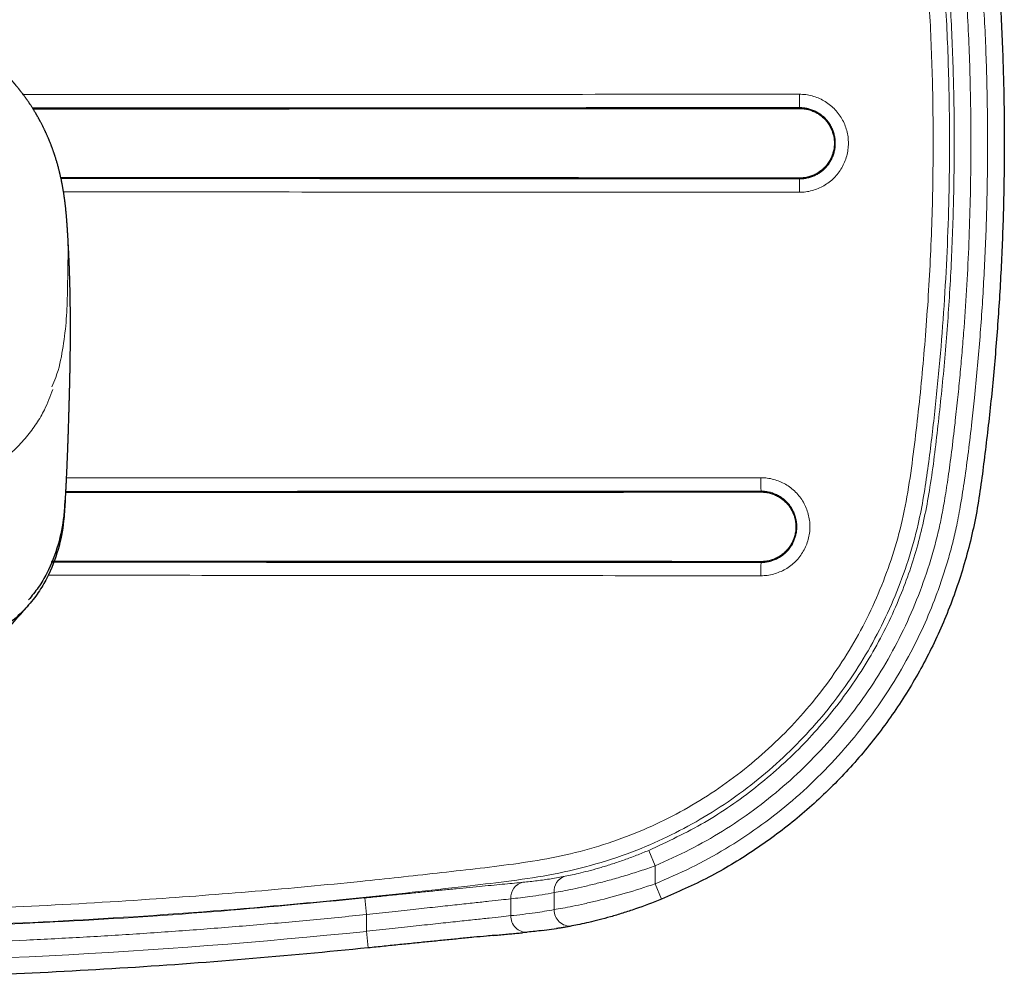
# Model space of a CAD drawing. Header units: millimetres. Extents: x 8 to 830, y 12 to 2106.
# Tile 85 of 256: x 513 to 572, y 888 to 945. Entities that reach past the tile are written whole.
import ezdxf

# ---------------------------------------------------------------- set-up
doc = ezdxf.new("R2010")
doc.units = ezdxf.units.MM

msp = doc.modelspace()

# ---------------------------------------------------------------- linework, layer by layer
at = {"color": 8, "linetype": 'Continuous', "lineweight": 0}
for p, q in [((559.596, 939.983), (559.596, 940.032)), ((559.596, 939.983), (559.596, 939.983)), ((559.596, 935.798), (559.596, 935.799)), ((559.596, 935.798), (559.596, 935.749)), ((557.286, 916.983), (557.286, 917.032)), ((557.286, 916.983), (557.286, 916.983)), ((557.286, 912.797), (557.286, 912.798)), ((557.286, 912.797), (557.286, 912.749)), ((550.542, 895.486), (550.931, 894.565)), ((550.931, 894.565), (550.931, 893.483)), ((550.931, 893.483), (551.306, 892.556)), ((533.61, 891.64), (533.508, 892.634)), ((544.868, 891.933), (544.868, 892.955)), ((542.27, 891.574), (542.27, 892.583)), ((533.61, 890.634), (533.61, 891.64)), ((533.61, 890.634), (533.712, 889.64))]:
    msp.add_line(p, q, dxfattribs=at)
at = {"color": 7, "linetype": 'Continuous', "lineweight": 30}
for p, q in [((542.991, 890.555), (543.235, 890.579)), ((544.124, 890.676), (545.019, 890.798))]:
    msp.add_line(p, q, dxfattribs=at)
at = {"color": 8, "linetype": 'Continuous', "lineweight": 0}
for centre, radius, start, end in [((572.425, 940.643), 12.844, 179.15832, 182.72486), ((573.106, 935.128), 13.525, 177.36479, 180.75108), ((570.826, 917.645), 13.555, 179.19654, 182.58999), ((572.809, 912.13), 15.535, 177.71749, 180.64585), ((545.776, 893.055), 0.913, 105.95974, 186.26573), ((543.2, 892.662), 0.933, 102.40937, 184.86004), ((543.215, 891.527), 0.946, 177.18145, 273.38857), ((545.825, 891.905), 0.957, 178.30431, 276.68058)]:
    msp.add_arc(centre, radius, start, end, dxfattribs=at)
msp.add_ellipse((510.8, 1263.681), major_axis=(-255.327, -283.868), ratio=0.959692, start_param=0.610066, end_param=0.81414, dxfattribs=at)
at = {"color": 7, "linetype": 'Continuous', "lineweight": 30}
for points, knots in [([(543.59, 985.25), (544.593, 985.091), (546.528, 984.784), (549.267, 984.013), (551.755, 983.079), (554.243, 981.89), (556.702, 980.444), (559.088, 978.716), (561.18, 976.877), (563.008, 974.952), (564.602, 972.969), (566.213, 970.623), (567.742, 967.857), (569.06, 964.624), (570.005, 961.291), (570.591, 957.859), (570.962, 954.363), (571.328, 950.828), (571.599, 947.253), (571.781, 943.649), (571.875, 940.029), (571.881, 936.41), (571.801, 932.806), (571.637, 929.235), (571.392, 925.715), (571.075, 922.264), (570.674, 918.902), (570.249, 915.622), (569.475, 912.49), (568.428, 909.516), (567.106, 906.712), (565.521, 904.075), (563.689, 901.609), (561.62, 899.332), (559.333, 897.261), (556.841, 895.424), (554.17, 893.815), (552.263, 892.977), (551.306, 892.556)], [0, 0, 0, 0, 0.026515, 0.051132, 0.074168, 0.095878, 0.123072, 0.148583, 0.172719, 0.195735, 0.217821, 0.23913, 0.27002, 0.300168, 0.330121, 0.36034, 0.390995, 0.421943, 0.453181, 0.484638, 0.516198, 0.54775, 0.579176, 0.610353, 0.641127, 0.671341, 0.700847, 0.729589, 0.757661, 0.784962, 0.811805, 0.838504, 0.865203, 0.891936, 0.918738, 0.945647, 0.972713, 1, 1, 1, 1]), ([(515.652, 932.971), (515.649, 933.011), (515.644, 933.084), (515.637, 933.179), (515.631, 933.254), (515.627, 933.311), (515.623, 933.363), (515.619, 933.415), (515.613, 933.481), (515.607, 933.558), (515.599, 933.645), (515.592, 933.723), (515.585, 933.793), (515.578, 933.862), (515.571, 933.935), (515.562, 934.016), (515.553, 934.099), (515.544, 934.175), (515.537, 934.242), (515.53, 934.3), (515.523, 934.353), (515.517, 934.402), (515.511, 934.45), (515.504, 934.504), (515.495, 934.565), (515.486, 934.63), (515.477, 934.695), (515.468, 934.755), (515.461, 934.806), (515.454, 934.852), (515.446, 934.9), (515.438, 934.955), (515.427, 935.02), (515.415, 935.092), (515.401, 935.171), (515.386, 935.256), (515.371, 935.338), (515.358, 935.412), (515.346, 935.473), (515.336, 935.524), (515.326, 935.571), (515.315, 935.626), (515.302, 935.692), (515.286, 935.767), (515.269, 935.845), (515.254, 935.912), (515.242, 935.966), (515.232, 936.006), (515.224, 936.042), (515.215, 936.078), (515.205, 936.121), (515.192, 936.174), (515.176, 936.238), (515.158, 936.309), (515.14, 936.38), (515.121, 936.452), (515.102, 936.522), (515.082, 936.593), (515.061, 936.668), (515.037, 936.751), (515.009, 936.845), (514.98, 936.942), (514.954, 937.025), (514.932, 937.092), (514.915, 937.146), (514.896, 937.202), (514.876, 937.263), (514.853, 937.33), (514.829, 937.399), (514.805, 937.467), (514.783, 937.529), (514.764, 937.582), (514.747, 937.629), (514.728, 937.677), (514.707, 937.734), (514.683, 937.798), (514.657, 937.864), (514.632, 937.926), (514.609, 937.983), (514.587, 938.038), (514.565, 938.09), (514.543, 938.143), (514.52, 938.198), (514.494, 938.259), (514.465, 938.326), (514.435, 938.393), (514.406, 938.457), (514.381, 938.513), (514.358, 938.562), (514.339, 938.604), (514.321, 938.642), (514.302, 938.682), (514.279, 938.729), (514.254, 938.782), (514.226, 938.839), (514.198, 938.895), (514.166, 938.959), (514.13, 939.029), (514.092, 939.102), (514.058, 939.167), (514.031, 939.218), (514.009, 939.258), (513.99, 939.293), (513.967, 939.335), (513.939, 939.385), (513.908, 939.441), (513.877, 939.496), (513.848, 939.546), (513.823, 939.59), (513.8, 939.63), (513.776, 939.67), (513.749, 939.716), (513.717, 939.77), (513.682, 939.827), (513.641, 939.894), (513.597, 939.965), (513.55, 940.039), (513.507, 940.105), (513.469, 940.164), (513.435, 940.216), (513.406, 940.26), (513.377, 940.302), (513.347, 940.347), (513.31, 940.401), (513.271, 940.457), (513.233, 940.511), (513.199, 940.56), (513.162, 940.611), (513.116, 940.675), (513.056, 940.757), (512.989, 940.847), (512.922, 940.935), (512.867, 941.006), (512.825, 941.059), (512.796, 941.097), (512.765, 941.135), (512.731, 941.177), (512.691, 941.227), (512.645, 941.283), (512.603, 941.334), (512.566, 941.378), (512.539, 941.41), (512.514, 941.439), (512.492, 941.465), (512.47, 941.491), (512.446, 941.519), (512.416, 941.553), (512.382, 941.592), (512.346, 941.633), (512.311, 941.672), (512.272, 941.717), (512.229, 941.764), (512.184, 941.813), (512.145, 941.856), (512.107, 941.896), (512.069, 941.937), (512.026, 941.982), (511.975, 942.035), (511.918, 942.095), (511.858, 942.156), (511.799, 942.215), (511.74, 942.274), (511.672, 942.341), (511.594, 942.417), (511.509, 942.498), (511.423, 942.579), (511.33, 942.665), (511.231, 942.755), (511.124, 942.85), (511.016, 942.944), (510.907, 943.038), (510.797, 943.13), (510.702, 943.209), (510.62, 943.275), (510.555, 943.327), (510.493, 943.377), (510.431, 943.425), (510.366, 943.476), (510.296, 943.53), (510.228, 943.582), (510.167, 943.628), (510.11, 943.67), (510.053, 943.713), (509.991, 943.759), (509.927, 943.805), (509.86, 943.853), (509.79, 943.904), (509.714, 943.957), (509.651, 944.001), (509.603, 944.034), (509.571, 944.056), (509.537, 944.079), (509.496, 944.107), (509.443, 944.143), (509.379, 944.187), (509.301, 944.238), (509.246, 944.275), (509.216, 944.294)], [0, 0, 0, 0, 0.005505, 0.010212, 0.014135, 0.017414, 0.020704, 0.024103, 0.027612, 0.034161, 0.040306, 0.046023, 0.051035, 0.056079, 0.061736, 0.068191, 0.075054, 0.081408, 0.086421, 0.091036, 0.095284, 0.099168, 0.10286, 0.107252, 0.112474, 0.11799, 0.123663, 0.128646, 0.132929, 0.136512, 0.139923, 0.144799, 0.150276, 0.156378, 0.163117, 0.170494, 0.178127, 0.184353, 0.189533, 0.193668, 0.197458, 0.201786, 0.207958, 0.214614, 0.221362, 0.228117, 0.231993, 0.235494, 0.238622, 0.241531, 0.244988, 0.24979, 0.255459, 0.261963, 0.268353, 0.274188, 0.280991, 0.286979, 0.292905, 0.300929, 0.30927, 0.318076, 0.326756, 0.331463, 0.336028, 0.340977, 0.346473, 0.352515, 0.359078, 0.365245, 0.371044, 0.37581, 0.37965, 0.38389, 0.388924, 0.395109, 0.401245, 0.406855, 0.411944, 0.41684, 0.421727, 0.426328, 0.431257, 0.436784, 0.442909, 0.449631, 0.4554, 0.460543, 0.465022, 0.468835, 0.472023, 0.475633, 0.479854, 0.484867, 0.490295, 0.49549, 0.500442, 0.50793, 0.514763, 0.520755, 0.525864, 0.528631, 0.531733, 0.535594, 0.540214, 0.545588, 0.550901, 0.555571, 0.559597, 0.562981, 0.56652, 0.570769, 0.575785, 0.581355, 0.586697, 0.59422, 0.601055, 0.607199, 0.612639, 0.617373, 0.621535, 0.624934, 0.629099, 0.63403, 0.639564, 0.644642, 0.649071, 0.652852, 0.658929, 0.666663, 0.675439, 0.683661, 0.691201, 0.694968, 0.698381, 0.701658, 0.705574, 0.710198, 0.71553, 0.721273, 0.724661, 0.727708, 0.730413, 0.732777, 0.734849, 0.737396, 0.740476, 0.744212, 0.748113, 0.751736, 0.755082, 0.760365, 0.764765, 0.768675, 0.7724, 0.77594, 0.779978, 0.784925, 0.790817, 0.796587, 0.80201, 0.807443, 0.813009, 0.820826, 0.828668, 0.835984, 0.843504, 0.852987, 0.861435, 0.870471, 0.879517, 0.888001, 0.896739, 0.901785, 0.906865, 0.911588, 0.915933, 0.920671, 0.926122, 0.931274, 0.935622, 0.939333, 0.943423, 0.947937, 0.952446, 0.956927, 0.961732, 0.967027, 0.972381, 0.97466, 0.976695, 0.978708, 0.981432, 0.984922, 0.989179, 0.994205, 1, 1, 1, 1]), ([(513.601, 939.958), (515.325, 939.958), (519.772, 939.96), (526.939, 939.963), (535.104, 939.968), (543.268, 939.973), (551.432, 939.978), (556.875, 939.981), (559.596, 939.983)], [0, 0, 0, 0, 0.112475, 0.289983, 0.467489, 0.644996, 0.822504, 1, 1, 1, 1]), ([(559.596, 939.983), (559.688, 939.979), (559.87, 939.972), (560.139, 939.915), (560.399, 939.827), (560.646, 939.706), (560.874, 939.555), (561.081, 939.375), (561.261, 939.169), (561.412, 938.94), (561.533, 938.694), (561.622, 938.434), (561.677, 938.166), (561.696, 937.892), (561.678, 937.619), (561.624, 937.351), (561.536, 937.092), (561.415, 936.845), (561.263, 936.616), (561.082, 936.408), (560.875, 936.226), (560.647, 936.074), (560.401, 935.953), (560.142, 935.865), (559.872, 935.809), (559.688, 935.802), (559.596, 935.799)], [0, 0, 0, 0, 0.041677, 0.083372, 0.125086, 0.16678, 0.208411, 0.249973, 0.291535, 0.333165, 0.374846, 0.416525, 0.458149, 0.4997, 0.541214, 0.582749, 0.624342, 0.666007, 0.707767, 0.749683, 0.791542, 0.833166, 0.874697, 0.916257, 0.957974, 1, 1, 1, 1]), ([(559.596, 935.799), (556.875, 935.8), (551.433, 935.804), (543.269, 935.809), (535.104, 935.814), (526.94, 935.818), (520.33, 935.822), (516.441, 935.823), (515.273, 935.823)], [0, 0, 0, 0, 0.184185, 0.368391, 0.552596, 0.736801, 0.921005, 1, 1, 1, 1]), ([(515.848, 926.731), (515.848, 926.756), (515.848, 926.813), (515.848, 926.899), (515.848, 926.987), (515.848, 927.069), (515.848, 927.147), (515.848, 927.244), (515.847, 927.368), (515.846, 927.52), (515.845, 927.683), (515.844, 927.832), (515.843, 927.96), (515.842, 928.057), (515.841, 928.143), (515.84, 928.229), (515.838, 928.336), (515.836, 928.457), (515.835, 928.58), (515.833, 928.693), (515.83, 928.812), (515.828, 928.94), (515.825, 929.062), (515.823, 929.166), (515.821, 929.265), (515.818, 929.371), (515.815, 929.486), (515.812, 929.6), (515.809, 929.707), (515.806, 929.809), (515.803, 929.91), (515.799, 930.013), (515.796, 930.121), (515.792, 930.237), (515.787, 930.362), (515.782, 930.498), (515.777, 930.635), (515.772, 930.758), (515.768, 930.868), (515.763, 930.974), (515.758, 931.093), (515.752, 931.219), (515.746, 931.343), (515.739, 931.48), (515.732, 931.622), (515.724, 931.777), (515.716, 931.935), (515.707, 932.095), (515.697, 932.26), (515.686, 932.438), (515.674, 932.637), (515.662, 932.82), (515.654, 932.932), (515.651, 932.972)], [0, 0, 0, 0, 0.013556, 0.030672, 0.04655, 0.061219, 0.074959, 0.087846, 0.112928, 0.140152, 0.167632, 0.197007, 0.216343, 0.23303, 0.24667, 0.259863, 0.275934, 0.300099, 0.320683, 0.336831, 0.355817, 0.379014, 0.399448, 0.415298, 0.429418, 0.446943, 0.466553, 0.484714, 0.501374, 0.517431, 0.533091, 0.549209, 0.566111, 0.583875, 0.603323, 0.624681, 0.647355, 0.667157, 0.682164, 0.697867, 0.716198, 0.736694, 0.75594, 0.773252, 0.798939, 0.820577, 0.844073, 0.870443, 0.893052, 0.918295, 0.950239, 0.982317, 1, 1, 1, 1]), ([(515.54, 916.361), (515.54, 916.366), (515.542, 916.401), (515.545, 916.46), (515.55, 916.538), (515.553, 916.609), (515.557, 916.678), (515.561, 916.754), (515.566, 916.84), (515.571, 916.933), (515.575, 917.02), (515.579, 917.092), (515.582, 917.154), (515.586, 917.221), (515.59, 917.305), (515.595, 917.396), (515.599, 917.475), (515.602, 917.536), (515.604, 917.59), (515.607, 917.653), (515.613, 917.761), (515.619, 917.902), (515.628, 918.096), (515.637, 918.29), (515.646, 918.489), (515.654, 918.669), (515.66, 918.818), (515.665, 918.933), (515.668, 919.005), (515.671, 919.078), (515.674, 919.159), (515.678, 919.244), (515.681, 919.321), (515.683, 919.385), (515.686, 919.448), (515.689, 919.522), (515.692, 919.615), (515.696, 919.718), (515.7, 919.822), (515.703, 919.913), (515.706, 919.986), (515.708, 920.05), (515.711, 920.119), (515.713, 920.2), (515.717, 920.29), (515.72, 920.383), (515.723, 920.471), (515.725, 920.547), (515.727, 920.608), (515.729, 920.661), (515.731, 920.729), (515.734, 920.82), (515.738, 920.935), (515.741, 921.059), (515.745, 921.187), (515.749, 921.323), (515.753, 921.458), (515.757, 921.591), (515.76, 921.702), (515.763, 921.8), (515.765, 921.888), (515.768, 921.981), (515.771, 922.071), (515.773, 922.153), (515.775, 922.224), (515.776, 922.29), (515.779, 922.367), (515.781, 922.453), (515.783, 922.548), (515.786, 922.643), (515.789, 922.738), (515.791, 922.84), (515.794, 922.961), (515.798, 923.097), (515.802, 923.248), (515.805, 923.399), (515.809, 923.527), (515.811, 923.63), (515.813, 923.708), (515.815, 923.79), (515.817, 923.878), (515.819, 923.978), (515.821, 924.084), (515.823, 924.191), (515.825, 924.287), (515.827, 924.374), (515.828, 924.451), (515.829, 924.521), (515.83, 924.589), (515.832, 924.661), (515.833, 924.742), (515.834, 924.83), (515.836, 924.917), (515.837, 924.998), (515.838, 925.07), (515.838, 925.136), (515.839, 925.207), (515.84, 925.295), (515.842, 925.394), (515.842, 925.485), (515.843, 925.56), (515.844, 925.626), (515.844, 925.698), (515.845, 925.783), (515.846, 925.886), (515.846, 926.002), (515.847, 926.114), (515.847, 926.206), (515.848, 926.276), (515.848, 926.342), (515.848, 926.418), (515.848, 926.506), (515.848, 926.599), (515.848, 926.687), (515.848, 926.748), (515.848, 926.78), (515.848, 926.784)], [0, 0, 0, 0, 0.001163, 0.007225, 0.012477, 0.017466, 0.022194, 0.027199, 0.033496, 0.040588, 0.047052, 0.05215, 0.05588, 0.060439, 0.066693, 0.074099, 0.080205, 0.083882, 0.087488, 0.092123, 0.097789, 0.111265, 0.123134, 0.141444, 0.155087, 0.168163, 0.183332, 0.189835, 0.195088, 0.200281, 0.207454, 0.214391, 0.22074, 0.225916, 0.229984, 0.236356, 0.244298, 0.253283, 0.26249, 0.270774, 0.276472, 0.28153, 0.287624, 0.294908, 0.303198, 0.312211, 0.320719, 0.327816, 0.333456, 0.338237, 0.343119, 0.35356, 0.365283, 0.378651, 0.393342, 0.407658, 0.425061, 0.441098, 0.456946, 0.46787, 0.480254, 0.494278, 0.508336, 0.521127, 0.532665, 0.543926, 0.555573, 0.571702, 0.588187, 0.603898, 0.618744, 0.634094, 0.650996, 0.671639, 0.691234, 0.70958, 0.726366, 0.734781, 0.743121, 0.75145, 0.760259, 0.769821, 0.78094, 0.790853, 0.800116, 0.808096, 0.815016, 0.821264, 0.827056, 0.832996, 0.840134, 0.848087, 0.855621, 0.862583, 0.868631, 0.873711, 0.878995, 0.886124, 0.895009, 0.902688, 0.908207, 0.912911, 0.918485, 0.924944, 0.93271, 0.942075, 0.951441, 0.958317, 0.962947, 0.967274, 0.972892, 0.979762, 0.986691, 0.993119, 0.999057, 1, 1, 1, 1]), ([(515.54, 916.361), (515.54, 916.366), (515.542, 916.401), (515.545, 916.46), (515.55, 916.538), (515.553, 916.609), (515.557, 916.678), (515.561, 916.754), (515.566, 916.84), (515.571, 916.933), (515.575, 917.02), (515.579, 917.092), (515.582, 917.154), (515.586, 917.221), (515.59, 917.305), (515.595, 917.396), (515.599, 917.475), (515.602, 917.536), (515.604, 917.59), (515.607, 917.653), (515.613, 917.761), (515.619, 917.902), (515.628, 918.096), (515.637, 918.29), (515.646, 918.489), (515.654, 918.669), (515.66, 918.818), (515.665, 918.933), (515.668, 919.005), (515.671, 919.078), (515.674, 919.159), (515.678, 919.244), (515.681, 919.321), (515.683, 919.385), (515.686, 919.448), (515.689, 919.522), (515.692, 919.615), (515.696, 919.718), (515.7, 919.822), (515.703, 919.913), (515.706, 919.986), (515.708, 920.05), (515.711, 920.119), (515.713, 920.2), (515.717, 920.29), (515.72, 920.383), (515.723, 920.471), (515.725, 920.547), (515.727, 920.608), (515.729, 920.661), (515.731, 920.729), (515.734, 920.82), (515.738, 920.935), (515.741, 921.059), (515.745, 921.187), (515.749, 921.323), (515.753, 921.458), (515.757, 921.591), (515.76, 921.702), (515.763, 921.8), (515.765, 921.888), (515.768, 921.981), (515.771, 922.071), (515.773, 922.153), (515.775, 922.224), (515.776, 922.29), (515.779, 922.367), (515.781, 922.453), (515.783, 922.548), (515.786, 922.643), (515.789, 922.738), (515.791, 922.84), (515.794, 922.961), (515.798, 923.097), (515.802, 923.248), (515.805, 923.399), (515.809, 923.527), (515.811, 923.63), (515.813, 923.708), (515.815, 923.79), (515.817, 923.878), (515.819, 923.978), (515.821, 924.084), (515.823, 924.191), (515.825, 924.287), (515.827, 924.374), (515.828, 924.451), (515.829, 924.521), (515.83, 924.589), (515.832, 924.661), (515.833, 924.742), (515.834, 924.83), (515.836, 924.917), (515.837, 924.998), (515.838, 925.07), (515.838, 925.136), (515.839, 925.207), (515.84, 925.295), (515.842, 925.394), (515.842, 925.485), (515.843, 925.56), (515.844, 925.626), (515.844, 925.698), (515.845, 925.783), (515.846, 925.886), (515.846, 926.002), (515.847, 926.114), (515.847, 926.206), (515.848, 926.276), (515.848, 926.342), (515.848, 926.418), (515.848, 926.506), (515.848, 926.599), (515.848, 926.687), (515.848, 926.748), (515.848, 926.78), (515.848, 926.784)], [0, 0, 0, 0, 0.001163, 0.007225, 0.012477, 0.017466, 0.022194, 0.027199, 0.033496, 0.040588, 0.047052, 0.05215, 0.05588, 0.060439, 0.066693, 0.074099, 0.080205, 0.083882, 0.087488, 0.092123, 0.097789, 0.111265, 0.123134, 0.141444, 0.155087, 0.168163, 0.183332, 0.189835, 0.195088, 0.200281, 0.207454, 0.214391, 0.22074, 0.225916, 0.229984, 0.236356, 0.244298, 0.253283, 0.26249, 0.270774, 0.276472, 0.28153, 0.287624, 0.294908, 0.303198, 0.312211, 0.320719, 0.327816, 0.333456, 0.338237, 0.343119, 0.35356, 0.365283, 0.378651, 0.393342, 0.407658, 0.425061, 0.441098, 0.456946, 0.46787, 0.480254, 0.494278, 0.508336, 0.521127, 0.532665, 0.543926, 0.555573, 0.571702, 0.588187, 0.603898, 0.618744, 0.634094, 0.650996, 0.671639, 0.691234, 0.70958, 0.726366, 0.734781, 0.743121, 0.75145, 0.760259, 0.769821, 0.78094, 0.790853, 0.800116, 0.808096, 0.815016, 0.821264, 0.827056, 0.832996, 0.840134, 0.848087, 0.855621, 0.862583, 0.868631, 0.873711, 0.878995, 0.886124, 0.895009, 0.902688, 0.908207, 0.912911, 0.918485, 0.924944, 0.93271, 0.942075, 0.951441, 0.958317, 0.962947, 0.967274, 0.972892, 0.979762, 0.986691, 0.993119, 0.999057, 1, 1, 1, 1]), ([(515.573, 916.964), (516.511, 916.965), (520.044, 916.965), (526.169, 916.967), (533.949, 916.97), (541.728, 916.974), (549.507, 916.978), (554.693, 916.981), (557.286, 916.983)], [0, 0, 0, 0, 0.067521, 0.254021, 0.440523, 0.627017, 0.813513, 1, 1, 1, 1]), ([(557.286, 916.983), (557.377, 916.979), (557.56, 916.972), (557.829, 916.915), (558.089, 916.827), (558.335, 916.706), (558.564, 916.555), (558.77, 916.375), (558.95, 916.168), (559.102, 915.94), (559.223, 915.693), (559.312, 915.434), (559.366, 915.165), (559.385, 914.892), (559.367, 914.619), (559.313, 914.351), (559.225, 914.091), (559.105, 913.845), (558.953, 913.615), (558.772, 913.407), (558.564, 913.226), (558.336, 913.074), (558.09, 912.952), (557.831, 912.865), (557.561, 912.808), (557.378, 912.801), (557.286, 912.798)], [0, 0, 0, 0, 0.041676, 0.083371, 0.125085, 0.166779, 0.208411, 0.249973, 0.291537, 0.333167, 0.37485, 0.416531, 0.458155, 0.499708, 0.541223, 0.582758, 0.624352, 0.666017, 0.707776, 0.749691, 0.791549, 0.833172, 0.874701, 0.91626, 0.957976, 1, 1, 1, 1]), ([(515.523, 916.362), (515.503, 915.986), (515.452, 915.035), (515.155, 913.516), (514.615, 912.088), (513.944, 910.95), (513.279, 910.094), (512.399, 909.241), (511.244, 908.396), (509.826, 907.615), (508.149, 906.907), (506.256, 906.282), (504.046, 905.716), (501.607, 905.22), (499.025, 904.79), (495.903, 904.357), (492.217, 903.945), (487.967, 903.568), (483.651, 903.269), (479.286, 903.045), (474.885, 902.892), (470.474, 902.804), (466.081, 902.762), (461.71, 902.752), (457.339, 902.758), (452.947, 902.798), (448.536, 902.892), (444.134, 903.047), (439.769, 903.273), (435.453, 903.571), (431.203, 903.945), (427.517, 904.358), (424.396, 904.792), (421.813, 905.223), (419.375, 905.718), (417.164, 906.284), (415.271, 906.908), (413.594, 907.615), (412.176, 908.397), (411.021, 909.242), (410.141, 910.095), (409.476, 910.951), (408.806, 912.088), (408.265, 913.517), (407.968, 915.037), (407.917, 915.989), (407.897, 916.365)], [0, 0, 0, 0, 0.025217, 0.063803, 0.10258, 0.122089, 0.14174, 0.161558, 0.181585, 0.201861, 0.218949, 0.236234, 0.253529, 0.27061, 0.287485, 0.304201, 0.329047, 0.353713, 0.378268, 0.402779, 0.427275, 0.451685, 0.475934, 0.499966, 0.523997, 0.548247, 0.572657, 0.597149, 0.621666, 0.646218, 0.670883, 0.69573, 0.712446, 0.729322, 0.7464, 0.763701, 0.780976, 0.798076, 0.818345, 0.838374, 0.858192, 0.877841, 0.897351, 0.936129, 0.974715, 1, 1, 1, 1]), ([(515.523, 916.362), (515.503, 915.986), (515.452, 915.035), (515.155, 913.516), (514.615, 912.088), (513.944, 910.95), (513.279, 910.094), (512.399, 909.241), (511.244, 908.396), (509.826, 907.615), (508.149, 906.907), (506.256, 906.282), (504.046, 905.716), (501.607, 905.22), (499.025, 904.79), (495.903, 904.357), (492.217, 903.945), (487.967, 903.568), (483.651, 903.269), (479.286, 903.045), (474.885, 902.892), (470.474, 902.804), (466.081, 902.762), (461.71, 902.752), (457.339, 902.758), (452.947, 902.798), (448.536, 902.892), (444.134, 903.047), (439.769, 903.273), (435.453, 903.571), (431.203, 903.945), (427.517, 904.358), (424.396, 904.792), (421.813, 905.223), (419.375, 905.718), (417.164, 906.284), (415.271, 906.908), (413.594, 907.615), (412.176, 908.397), (411.021, 909.242), (410.141, 910.095), (409.476, 910.951), (408.806, 912.088), (408.265, 913.517), (407.968, 915.037), (407.917, 915.989), (407.897, 916.365)], [0, 0, 0, 0, 0.025217, 0.063803, 0.10258, 0.122089, 0.14174, 0.161558, 0.181585, 0.201861, 0.218949, 0.236234, 0.253529, 0.27061, 0.287485, 0.304201, 0.329047, 0.353713, 0.378268, 0.402779, 0.427275, 0.451685, 0.475934, 0.499966, 0.523997, 0.548247, 0.572657, 0.597149, 0.621666, 0.646218, 0.670883, 0.69573, 0.712446, 0.729322, 0.7464, 0.763701, 0.780976, 0.798076, 0.818345, 0.838374, 0.858192, 0.877841, 0.897351, 0.936129, 0.974715, 1, 1, 1, 1]), ([(515.51, 916.482), (515.493, 916.166), (515.443, 915.275), (515.156, 913.816), (514.608, 912.388), (513.976, 911.285), (513.536, 910.753), (513.33, 910.504)], [0, 0, 0, 0, 0.156623, 0.441874, 0.7285411, 0.872761, 1, 1, 1, 1]), ([(557.286, 912.749), (556.753, 912.749), (555.697, 912.749), (554.127, 912.75), (552.587, 912.751), (551.075, 912.752), (549.592, 912.752), (548.055, 912.753), (546.466, 912.754), (544.829, 912.754), (543.233, 912.755), (541.677, 912.756), (540.161, 912.756), (538.685, 912.757), (537.249, 912.758), (536.204, 912.758), (535.539, 912.758), (535.239, 912.758), (534.941, 912.758), (534.645, 912.758), (534.351, 912.759), (534.04, 912.759), (533.698, 912.759), (532.657, 912.759), (530.921, 912.76), (528.515, 912.76), (526.123, 912.761), (523.769, 912.762), (521.455, 912.762), (519.193, 912.763), (516.983, 912.763), (515.49, 912.763), (514.729, 912.763), (514.687, 912.763)], [0, 0, 0, 0, 0.037523, 0.074367, 0.110534, 0.146022, 0.180833, 0.214966, 0.254323, 0.292739, 0.330213, 0.366745, 0.402336, 0.436985, 0.470692, 0.503457, 0.510539, 0.517576, 0.524567, 0.531512, 0.538412, 0.545266, 0.553457, 0.562469, 0.618613, 0.675705, 0.731875, 0.787122, 0.841447, 0.894849, 0.946399, 0.99706, 1, 1, 1, 1]), ([(557.286, 912.798), (554.693, 912.799), (549.507, 912.802), (541.728, 912.806), (533.949, 912.809), (526.17, 912.811), (519.755, 912.812), (515.934, 912.813), (514.707, 912.813)], [0, 0, 0, 0, 0.182691, 0.365399, 0.5481, 0.730805, 0.913513, 1, 1, 1, 1]), ([(511.885, 908.535), (512.157, 908.847), (512.645, 909.407), (513.133, 909.966), (513.349, 910.214)], [0, 0, 0, 0, 0.557523, 1, 1, 1, 1]), ([(511.885, 908.535), (512.157, 908.847), (512.645, 909.407), (513.133, 909.966), (513.349, 910.214)], [0, 0, 0, 0, 0.557523, 1, 1, 1, 1]), ([(551.306, 892.556), (550.782, 892.354), (549.998, 892.051), (548.98, 891.72), (548.249, 891.501), (547.565, 891.317), (546.942, 891.164), (546.384, 891.04), (546.086, 890.983), (545.937, 890.954)], [0, 0, 0, 0, 0.2523944, 0.378274, 0.5034005, 0.6280824, 0.7525416, 0.8765568, 1, 1, 1, 1]), ([(545.937, 890.954), (545.857, 890.939), (545.699, 890.91), (545.465, 890.869), (545.239, 890.832), (545.09, 890.809), (545.017, 890.798)], [0, 0, 0, 0, 0.261495, 0.515331, 0.761501, 1, 1, 1, 1]), ([(541.263, 890.392), (541.115, 890.378), (540.731, 890.342), (540.043, 890.276), (539.216, 890.195), (538.348, 890.109), (537.456, 890.02), (536.545, 889.929), (535.617, 889.835), (534.67, 889.738), (534.033, 889.673), (533.712, 889.64)], [0, 0, 0, 0, 0.072941, 0.189, 0.307501, 0.425666, 0.541557, 0.656038, 0.770004, 0.884359, 1, 1, 1, 1]), ([(541.246, 890.39), (541.323, 890.397), (541.54, 890.417), (541.875, 890.449), (542.253, 890.484), (542.604, 890.518), (542.85, 890.541), (542.971, 890.553), (542.991, 890.555)], [0, 0, 0, 0, 0.114547, 0.325424, 0.536377, 0.747345, 0.958282, 1, 1, 1, 1]), ([(544.166, 890.682), (544.018, 890.664), (543.719, 890.629), (543.421, 890.598), (543.271, 890.583)], [0, 0, 0, 0, 0.494504, 1, 1, 1, 1]), ([(533.712, 889.64), (531.254, 889.402), (526.293, 888.923), (518.778, 888.389), (511.149, 887.993), (503.438, 887.754), (495.676, 887.672), (487.895, 887.75), (480.135, 887.99), (472.453, 888.389), (464.914, 888.922), (459.953, 889.403), (457.507, 889.64)], [0, 0, 0, 0, 0.097033, 0.19587, 0.29607, 0.397245, 0.499039, 0.6011, 0.703039, 0.804123, 0.903421, 1, 1, 1, 1])]:
    msp.add_open_spline(points, degree=3, knots=knots, dxfattribs=at)
at = {"color": 8, "linetype": 'Continuous', "lineweight": 0}
for points, knots in [([(550.931, 893.483), (551.656, 893.796), (553.1, 894.417), (555.159, 895.555), (557.116, 896.834), (558.966, 898.271), (560.709, 899.859), (562.33, 901.584), (563.814, 903.42), (565.139, 905.349), (566.24, 907.258), (567.145, 909.13), (567.698, 910.499), (568.034, 911.44), (568.2, 911.93), (568.359, 912.425), (568.509, 912.924), (568.651, 913.428), (568.834, 914.11), (569.045, 915.045), (569.277, 916.305), (569.508, 917.778), (569.731, 919.427), (569.926, 921.069), (570.167, 923.296), (570.419, 926.086), (570.614, 928.981), (570.731, 931.312), (570.799, 933.073), (570.845, 934.833), (570.872, 936.592), (570.877, 938.351), (570.862, 940.109), (570.827, 941.887), (570.766, 943.707), (570.675, 945.588), (570.556, 947.527), (570.409, 949.525), (570.233, 951.581), (570.027, 953.695), (569.829, 955.57), (569.638, 957.16), (569.456, 958.421), (569.258, 959.606), (569.04, 960.717), (568.806, 961.752), (568.429, 963.172), (567.837, 964.973), (566.936, 967.133), (565.86, 969.217), (564.627, 971.214), (563.25, 973.109), (561.743, 974.875), (560.105, 976.512), (558.336, 978.02), (556.445, 979.393), (554.454, 980.622), (552.383, 981.693), (550.247, 982.596), (548.045, 983.327), (545.78, 983.901), (544.235, 984.139), (543.458, 984.259)], [0, 0, 0, 0, 0.0211158, 0.0419955, 0.0627684, 0.083566, 0.1045191, 0.1257557, 0.1467734, 0.167557, 0.1882335, 0.2056147, 0.2230875, 0.2276891, 0.2323034, 0.2369318, 0.2415756, 0.2462361, 0.2509145, 0.2604546, 0.2718596, 0.2851424, 0.3003111, 0.316324, 0.3293293, 0.3602018, 0.3911774, 0.4068913, 0.42259, 0.4382757, 0.4539505, 0.4696165, 0.4852759, 0.5009308, 0.5171744, 0.5339486, 0.5512565, 0.5691011, 0.5874849, 0.6064105, 0.6258798, 0.6378697, 0.6492157, 0.6599234, 0.6699998, 0.6794532, 0.6882935, 0.7092696, 0.7300577, 0.750789, 0.7719058, 0.7927149, 0.8133399, 0.833908, 0.8545474, 0.8753849, 0.8963276, 0.9170369, 0.9376349, 0.9582459, 0.9789938, 1, 1, 1, 1]), ([(543.332, 983.267), (544.091, 983.149), (545.599, 982.916), (547.81, 982.353), (549.958, 981.635), (552.041, 980.748), (554.06, 979.695), (555.999, 978.487), (557.839, 977.138), (559.556, 975.657), (561.143, 974.05), (562.602, 972.317), (563.93, 970.457), (564.987, 968.712), (565.812, 967.127), (566.441, 965.737), (566.998, 964.308), (567.463, 962.894), (567.815, 961.613), (568.076, 960.447), (568.292, 959.325), (568.491, 958.108), (568.675, 956.796), (568.878, 955.066), (569.095, 952.975), (569.317, 950.583), (569.502, 948.271), (569.649, 946.04), (569.758, 943.889), (569.864, 940.79), (569.898, 936.71), (569.769, 931.617), (569.54, 927.772), (569.33, 925.176), (569.209, 923.835), (569.073, 922.476), (568.911, 920.991), (568.756, 919.696), (568.616, 918.629), (568.516, 917.908), (568.416, 917.237), (568.317, 916.614), (568.218, 916.04), (568.119, 915.514), (568.021, 915.037), (567.78, 913.989), (567.323, 912.38), (566.541, 910.242), (565.599, 908.188), (564.499, 906.218), (563.241, 904.332), (561.83, 902.537), (560.286, 900.85), (558.624, 899.294), (556.857, 897.883), (554.985, 896.622), (553.013, 895.496), (551.627, 894.876), (550.931, 894.565)], [0, 0, 0, 0, 0.021082, 0.041902, 0.062583, 0.083254, 0.10404, 0.125067, 0.145961, 0.166653, 0.187274, 0.207954, 0.228823, 0.250008, 0.263935, 0.27789, 0.291913, 0.306046, 0.318763, 0.3284, 0.338858, 0.350146, 0.36227, 0.375237, 0.398009, 0.420011, 0.441247, 0.461722, 0.481438, 0.500401, 0.546902, 0.5935, 0.640339, 0.652717, 0.665046, 0.677329, 0.69024, 0.706064, 0.713164, 0.719821, 0.726038, 0.731813, 0.737149, 0.742045, 0.746504, 0.750527, 0.771601, 0.79239, 0.813018, 0.833613, 0.854305, 0.87522, 0.896289, 0.917078, 0.937715, 0.958327, 0.979047, 1, 1, 1, 1]), ([(446.442, 894.054), (447.827, 893.845), (450.572, 893.429), (454.705, 893.003), (458.811, 892.551), (462.923, 892.167), (467.036, 891.827), (471.151, 891.534), (476.41, 891.217), (482.818, 890.932), (490.376, 890.749), (498.629, 890.717), (507.579, 890.889), (517.219, 891.323), (525.757, 891.93), (533.187, 892.626), (538.236, 893.176), (542.014, 893.62), (544.544, 893.973), (547.078, 894.548), (549.461, 895.32), (551.653, 896.264), (553.65, 897.324), (555.553, 898.544), (557.355, 899.916), (559.041, 901.431), (560.599, 903.073), (562.018, 904.838), (563.291, 906.715), (564.409, 908.688), (565.356, 910.741), (566.132, 912.863), (566.84, 915.399), (567.307, 918.341), (567.697, 921.626), (568.023, 924.884), (568.275, 928.142), (568.457, 931.401), (568.566, 934.66), (568.603, 937.921), (568.563, 941.547), (568.416, 945.537), (568.12, 949.889), (567.736, 953.657), (567.386, 956.86), (566.991, 959.492), (566.389, 962.112), (565.518, 964.67), (564.467, 967.001), (563.278, 969.085), (562.017, 970.942), (560.608, 972.695), (559.065, 974.337), (557.392, 975.843), (555.606, 977.2), (553.715, 978.409), (551.733, 979.471), (549.673, 980.374), (547.549, 981.095), (545.377, 981.651), (543.902, 981.877), (543.163, 981.99)], [0, 0, 0, 0, 0.019959, 0.039593, 0.05923, 0.078861, 0.098478, 0.118084, 0.137685, 0.17361, 0.209537, 0.245481, 0.291291, 0.337166, 0.383061, 0.413336, 0.44357, 0.455479, 0.46759, 0.47997, 0.492487, 0.503254, 0.513963, 0.524682, 0.535453, 0.546224, 0.556968, 0.567697, 0.578486, 0.58927, 0.599992, 0.610693, 0.621454, 0.637486, 0.653093, 0.668646, 0.684172, 0.699681, 0.71518, 0.730677, 0.74618, 0.766872, 0.78761, 0.808361, 0.820875, 0.833557, 0.846302, 0.859143, 0.872026, 0.882701, 0.893328, 0.903991, 0.914742, 0.925422, 0.936052, 0.946696, 0.957393, 0.968088, 0.978724, 0.989349, 1, 1, 1, 1]), ([(550.542, 895.486), (551.675, 896.016), (553.93, 897.072), (556.996, 899.202), (559.759, 901.67), (562.164, 904.475), (564.187, 907.565), (565.716, 910.765), (566.81, 914.019), (567.486, 917.388), (567.908, 920.99), (568.31, 924.787), (568.601, 928.691), (568.797, 932.666), (568.887, 936.683), (568.867, 940.716), (568.734, 944.744), (568.493, 948.75), (568.126, 952.72), (567.73, 956.579), (567.17, 960.273), (566.24, 963.605), (564.989, 966.644), (563.42, 969.455), (561.461, 972.188), (559.346, 974.498), (557.169, 976.404), (555.017, 977.958), (552.797, 979.256), (550.558, 980.326), (548.321, 981.165), (545.854, 981.856), (544.109, 982.132), (543.201, 982.275)], [0, 0, 0, 0, 0.035148, 0.069989, 0.104645, 0.1392, 0.173697, 0.208324, 0.238744, 0.270114, 0.304856, 0.340811, 0.37762, 0.415037, 0.452824, 0.490733, 0.528573, 0.566247, 0.603712, 0.640786, 0.675476, 0.708734, 0.737892, 0.767797, 0.799173, 0.832349, 0.855733, 0.880513, 0.906959, 0.928018, 0.950292, 0.974143, 1, 1, 1, 1]), ([(543.035, 981.021), (543.75, 980.912), (545.176, 980.695), (547.273, 980.156), (549.32, 979.46), (551.307, 978.588), (553.221, 977.563), (555.044, 976.394), (556.766, 975.085), (558.379, 973.633), (559.867, 972.049), (561.226, 970.355), (562.443, 968.563), (563.517, 966.679), (564.429, 964.705), (565.177, 962.664), (565.754, 960.571), (566.163, 958.441), (566.46, 956.289), (566.773, 953.407), (567.141, 949.808), (567.435, 945.484), (567.602, 940.988), (567.627, 936.322), (567.492, 931.484), (567.25, 927.503), (566.984, 924.376), (566.757, 922.098), (566.489, 919.822), (566.2, 917.54), (565.792, 915.31), (565.196, 913.165), (564.447, 911.118), (563.532, 909.137), (562.455, 907.234), (561.227, 905.423), (559.858, 903.72), (558.355, 902.135), (556.728, 900.673), (554.99, 899.349), (553.154, 898.172), (551.229, 897.149), (549.175, 896.263), (546.999, 895.547), (544.728, 895.006), (542.434, 894.661), (540.141, 894.377), (537.845, 894.125), (535.549, 893.869), (531.911, 893.487), (526.928, 893.019), (520.189, 892.505), (513.039, 892.096), (505.483, 891.818), (497.248, 891.682), (488.332, 891.741), (478.74, 892.054), (471.278, 892.489), (465.94, 892.894), (462.716, 893.167), (459.494, 893.469), (456.274, 893.801), (453.056, 894.175), (449.827, 894.507), (447.688, 894.847), (446.617, 895.017)], [0, 0, 0, 0, 0.0104751, 0.0208704, 0.0312755, 0.0417527, 0.0522388, 0.0626665, 0.0730697, 0.0835164, 0.0940385, 0.1044941, 0.114914, 0.1253608, 0.1358554, 0.1463477, 0.1567909, 0.1672428, 0.1777292, 0.1882281, 0.2091897, 0.2300944, 0.2509562, 0.2742928, 0.2976275, 0.3209893, 0.3320148, 0.3430591, 0.3541133, 0.365192, 0.376353, 0.3868874, 0.397377, 0.4078752, 0.4184337, 0.4289996, 0.4395073, 0.4500284, 0.4605768, 0.471126, 0.4816244, 0.4921112, 0.5026461, 0.5139678, 0.5252269, 0.5363897, 0.5475264, 0.5586683, 0.5698203, 0.5809688, 0.6116148, 0.64227, 0.6787837, 0.7152755, 0.751697, 0.7980031, 0.8443094, 0.8905918, 0.9061877, 0.9217958, 0.9374176, 0.9530342, 0.9686545, 0.9843088, 1, 1, 1, 1]), ([(559.583, 940.832), (555.501, 940.829), (547.336, 940.824), (535.091, 940.817), (523.652, 940.81), (516.295, 940.807), (513.02, 940.806)], [0, 0, 0, 0, 0.263024, 0.526019, 0.788976, 1, 1, 1, 1]), ([(559.583, 934.95), (559.711, 934.955), (559.968, 934.965), (560.346, 935.045), (560.712, 935.169), (561.058, 935.339), (561.38, 935.552), (561.67, 935.805), (561.923, 936.095), (562.136, 936.416), (562.306, 936.762), (562.431, 937.127), (562.508, 937.505), (562.535, 937.889), (562.509, 938.272), (562.433, 938.649), (562.309, 939.014), (562.14, 939.361), (561.926, 939.683), (561.672, 939.975), (561.38, 940.23), (561.059, 940.444), (560.714, 940.615), (560.349, 940.738), (559.97, 940.817), (559.712, 940.827), (559.583, 940.832)], [0, 0, 0, 0, 0.0416765, 0.0833736, 0.1250911, 0.1667888, 0.208424, 0.2499895, 0.2915531, 0.3331797, 0.3748548, 0.4165254, 0.4581385, 0.4996806, 0.5411885, 0.5827211, 0.6243154, 0.6659843, 0.7077488, 0.7496705, 0.7915346, 0.8331619, 0.874695, 0.916257, 0.9579745, 1, 1, 1, 1]), ([(513.57, 940.007), (514.869, 940.008), (518.455, 940.009), (524.327, 940.012), (531.185, 940.015), (539.349, 940.02), (548.819, 940.026), (556.004, 940.03), (559.596, 940.032)], [0, 0, 0, 0, 0.084703, 0.233705, 0.382707, 0.531708, 0.765854, 1, 1, 1, 1]), ([(559.596, 939.983), (555.024, 939.981), (545.88, 939.975), (534.342, 939.968), (524.98, 939.963), (518.792, 939.96), (514.999, 939.959), (513.601, 939.958)], [0, 0, 0, 0, 0.2982036, 0.5964073, 0.7526089, 0.9088109, 1, 1, 1, 1]), ([(559.596, 940.032), (559.682, 940.029), (559.852, 940.024), (560.1, 939.977), (560.335, 939.906), (560.555, 939.811), (560.757, 939.696), (560.941, 939.563), (561.105, 939.417), (561.265, 939.242), (561.412, 939.039), (561.539, 938.807), (561.633, 938.572), (561.696, 938.339), (561.732, 938.112), (561.743, 937.888), (561.731, 937.663), (561.694, 937.432), (561.628, 937.196), (561.532, 936.96), (561.402, 936.728), (561.253, 936.525), (561.092, 936.352), (560.928, 936.207), (560.744, 936.077), (560.543, 935.964), (560.325, 935.872), (560.092, 935.803), (559.848, 935.758), (559.681, 935.752), (559.596, 935.749)], [0, 0, 0, 0, 0.038337, 0.075732, 0.112185, 0.147695, 0.182262, 0.215885, 0.248565, 0.2803, 0.321133, 0.360287, 0.397762, 0.433558, 0.467673, 0.500108, 0.533348, 0.568119, 0.604419, 0.64225, 0.68161, 0.722499, 0.754179, 0.786719, 0.820118, 0.854377, 0.889495, 0.925472, 0.962307, 1, 1, 1, 1]), ([(559.596, 935.798), (559.679, 935.801), (559.843, 935.807), (560.083, 935.851), (560.31, 935.919), (560.524, 936.01), (560.721, 936.121), (560.9, 936.248), (561.061, 936.39), (561.218, 936.56), (561.364, 936.758), (561.489, 936.985), (561.583, 937.215), (561.647, 937.445), (561.683, 937.671), (561.694, 937.89), (561.683, 938.109), (561.648, 938.331), (561.586, 938.559), (561.494, 938.788), (561.37, 939.014), (561.225, 939.213), (561.069, 939.383), (560.909, 939.526), (560.729, 939.656), (560.532, 939.768), (560.317, 939.861), (560.088, 939.93), (559.846, 939.975), (559.68, 939.981), (559.596, 939.983)], [0, 0, 0, 0, 0.0378369, 0.0747986, 0.1108845, 0.1460943, 0.1804277, 0.2138843, 0.2464638, 0.2781658, 0.3190575, 0.3583895, 0.3961612, 0.4323721, 0.4670216, 0.5001094, 0.5325955, 0.5667494, 0.6025709, 0.6400593, 0.6792141, 0.7200347, 0.751753, 0.7844084, 0.8180005, 0.8525291, 0.8879938, 0.9243941, 0.9617296, 1, 1, 1, 1]), ([(515.274, 935.823), (516.005, 935.823), (519.023, 935.822), (524.327, 935.819), (531.185, 935.815), (539.349, 935.811), (548.819, 935.805), (556.004, 935.8), (559.596, 935.798)], [0, 0, 0, 0, 0.049522, 0.204251, 0.35898, 0.513709, 0.756854, 1, 1, 1, 1]), ([(559.596, 935.749), (555.024, 935.752), (545.88, 935.758), (534.342, 935.765), (524.98, 935.77), (519.353, 935.773), (516.121, 935.774), (515.284, 935.774)], [0, 0, 0, 0, 0.309533, 0.619065, 0.781201, 0.943337, 1, 1, 1, 1]), ([(515.434, 934.975), (517.905, 934.973), (524.457, 934.97), (535.091, 934.964), (547.336, 934.957), (555.501, 934.953), (559.583, 934.95)], [0, 0, 0, 0, 0.167873, 0.445212, 0.722592, 1, 1, 1, 1]), ([(514.731, 923.278), (514.814, 923.469), (515.136, 924.209), (515.396, 925.501), (515.608, 927.146), (515.672, 928.786), (515.691, 930.414), (515.721, 931.806), (515.657, 932.657), (515.634, 932.971)], [0, 0, 0, 0, 0.058803, 0.227309, 0.395819, 0.564342, 0.732859, 0.901377, 1, 1, 1, 1]), ([(505.395, 915.976), (506.064, 916.169), (507.404, 916.553), (509.045, 917.224), (510.434, 917.939), (511.569, 918.696), (512.493, 919.477), (513.236, 920.276), (513.827, 921.088), (514.388, 922.038), (514.642, 922.721), (514.793, 923.128)], [0, 0, 0, 0, 0.10539, 0.210795, 0.316213, 0.421639, 0.527078, 0.632523, 0.737973, 0.843427, 1, 1, 1, 1]), ([(505.395, 915.976), (506.064, 916.169), (507.404, 916.553), (509.045, 917.224), (510.434, 917.939), (511.569, 918.696), (512.493, 919.477), (513.236, 920.276), (513.827, 921.088), (514.388, 922.038), (514.642, 922.721), (514.793, 923.128)], [0, 0, 0, 0, 0.10539, 0.210795, 0.316213, 0.421639, 0.527078, 0.632523, 0.737973, 0.843427, 1, 1, 1, 1]), ([(557.273, 917.835), (554.161, 917.834), (547.939, 917.831), (538.605, 917.829), (529.273, 917.826), (521.61, 917.828), (517.058, 917.829), (515.616, 917.829)], [0, 0, 0, 0, 0.224096, 0.4481637, 0.6722061, 0.8961872, 1, 1, 1, 1]), ([(557.274, 911.955), (557.403, 911.96), (557.659, 911.97), (558.038, 912.05), (558.403, 912.173), (558.749, 912.344), (559.071, 912.556), (559.361, 912.809), (559.614, 913.099), (559.827, 913.42), (559.997, 913.766), (560.122, 914.131), (560.199, 914.508), (560.225, 914.892), (560.199, 915.276), (560.124, 915.653), (560, 916.017), (559.83, 916.364), (559.617, 916.686), (559.362, 916.978), (559.07, 917.233), (558.749, 917.447), (558.404, 917.617), (558.04, 917.741), (557.66, 917.82), (557.402, 917.83), (557.273, 917.835)], [0, 0, 0, 0, 0.041686, 0.083388, 0.125106, 0.166801, 0.208429, 0.249986, 0.29154, 0.333159, 0.374828, 0.416493, 0.458102, 0.49964, 0.541142, 0.582668, 0.624257, 0.665923, 0.707688, 0.749613, 0.791484, 0.83312, 0.874664, 0.916236, 0.957964, 1, 1, 1, 1]), ([(557.286, 916.983), (554.381, 916.982), (548.573, 916.978), (539.861, 916.974), (531.771, 916.97), (524.302, 916.967), (519.11, 916.965), (516.2, 916.965), (515.573, 916.965)], [0, 0, 0, 0, 0.2088726, 0.4177447, 0.6266158, 0.7907286, 0.9548425, 1, 1, 1, 1]), ([(515.575, 917.014), (515.699, 917.014), (516.435, 917.014), (517.451, 917.014), (518.623, 917.014), (519.465, 917.015), (520.312, 917.015), (521.166, 917.015), (522.002, 917.015), (522.808, 917.015), (523.872, 917.016), (525.228, 917.016), (526.897, 917.017), (528.605, 917.018), (530.352, 917.018), (532.137, 917.019), (533.386, 917.02), (534.087, 917.02), (534.225, 917.02), (534.364, 917.02), (534.504, 917.02), (534.644, 917.02), (534.785, 917.02), (535.143, 917.02), (535.694, 917.021), (536.444, 917.021), (537.229, 917.021), (538.081, 917.022), (539, 917.022), (540.053, 917.023), (541.243, 917.023), (542.577, 917.024), (543.951, 917.025), (544.964, 917.025), (545.579, 917.026), (545.784, 917.026), (545.965, 917.026), (546.286, 917.026), (546.736, 917.026), (547.321, 917.027), (547.953, 917.027), (548.656, 917.027), (549.435, 917.028), (550.234, 917.028), (550.896, 917.028), (551.308, 917.029), (551.48, 917.029), (551.561, 917.029), (551.649, 917.029), (551.736, 917.029), (551.982, 917.029), (552.379, 917.029), (552.914, 917.03), (553.43, 917.03), (553.925, 917.03), (554.396, 917.03), (554.833, 917.031), (555.234, 917.031), (555.604, 917.031), (555.943, 917.031), (556.25, 917.031), (556.517, 917.032), (556.746, 917.032), (556.936, 917.032), (557.087, 917.032), (557.199, 917.032), (557.261, 917.032), (557.286, 917.032)], [0, 0, 0, 0, 0.00889, 0.052983, 0.073016, 0.093195, 0.113521, 0.133993, 0.154612, 0.173588, 0.192018, 0.231102, 0.271117, 0.312063, 0.35394, 0.396748, 0.440487, 0.44379, 0.447108, 0.450441, 0.45379, 0.457153, 0.460533, 0.463927, 0.482872, 0.500178, 0.517855, 0.53938, 0.561429, 0.584003, 0.615056, 0.647049, 0.679982, 0.713855, 0.719901, 0.724243, 0.728562, 0.732965, 0.747342, 0.760872, 0.775056, 0.792794, 0.811458, 0.831049, 0.850327, 0.859068, 0.860635, 0.862754, 0.864857, 0.866944, 0.869015, 0.882599, 0.895445, 0.907553, 0.919707, 0.931013, 0.941472, 0.951084, 0.959848, 0.968125, 0.975471, 0.981887, 0.987371, 0.991924, 0.995547, 0.998239, 1, 1, 1, 1]), ([(557.286, 917.032), (557.381, 917.028), (557.569, 917.021), (557.841, 916.965), (558.094, 916.88), (558.325, 916.769), (558.533, 916.637), (558.718, 916.49), (558.878, 916.33), (559.028, 916.146), (559.161, 915.937), (559.271, 915.709), (559.348, 915.486), (559.397, 915.274), (559.423, 915.077), (559.43, 914.912), (559.427, 914.776), (559.418, 914.663), (559.402, 914.55), (559.381, 914.437), (559.354, 914.325), (559.32, 914.215), (559.263, 914.056), (559.168, 913.855), (559.02, 913.622), (558.84, 913.407), (558.632, 913.216), (558.399, 913.052), (558.164, 912.931), (557.938, 912.846), (557.726, 912.79), (557.507, 912.755), (557.36, 912.751), (557.286, 912.749)], [0, 0, 0, 0, 0.042595, 0.08368, 0.123257, 0.161324, 0.19788, 0.232924, 0.266457, 0.298478, 0.338806, 0.376446, 0.411395, 0.443654, 0.47322, 0.500094, 0.516897, 0.53378, 0.55074, 0.567779, 0.584897, 0.602092, 0.619366, 0.659954, 0.700968, 0.742407, 0.784271, 0.82656, 0.869273, 0.901597, 0.934159, 0.966961, 1, 1, 1, 1]), ([(557.286, 912.797), (557.358, 912.8), (557.503, 912.804), (557.717, 912.839), (557.925, 912.893), (558.146, 912.977), (558.376, 913.096), (558.604, 913.256), (558.807, 913.444), (558.982, 913.653), (559.127, 913.882), (559.24, 914.124), (559.321, 914.375), (559.369, 914.632), (559.382, 914.834), (559.378, 914.979), (559.373, 915.069), (559.363, 915.163), (559.347, 915.262), (559.326, 915.363), (559.29, 915.506), (559.226, 915.691), (559.118, 915.914), (558.988, 916.117), (558.841, 916.297), (558.685, 916.453), (558.505, 916.598), (558.301, 916.726), (558.075, 916.835), (557.828, 916.917), (557.562, 916.973), (557.379, 916.98), (557.286, 916.983)], [0, 0, 0, 0, 0.033157, 0.066061, 0.098714, 0.131114, 0.173908, 0.216252, 0.258148, 0.299595, 0.340592, 0.381139, 0.421236, 0.460883, 0.50008, 0.513167, 0.526929, 0.541365, 0.556476, 0.572261, 0.58872, 0.623647, 0.661267, 0.701578, 0.733586, 0.767109, 0.802145, 0.838693, 0.876754, 0.916325, 0.957408, 1, 1, 1, 1]), ([(514.707, 912.812), (516.246, 912.812), (520.689, 912.812), (528.036, 912.81), (537.268, 912.807), (547.017, 912.802), (553.863, 912.799), (557.286, 912.797)], [0, 0, 0, 0, 0.108419, 0.313044, 0.517668, 0.758833, 1, 1, 1, 1]), ([(514.498, 911.983), (517.091, 911.983), (523.572, 911.982), (533.941, 911.973), (545.607, 911.963), (553.385, 911.957), (557.274, 911.955)], [0, 0, 0, 0, 0.181809, 0.454483, 0.727213, 1, 1, 1, 1]), ([(545.525, 893.933), (545.664, 893.961), (545.942, 894.016), (546.465, 894.136), (547.048, 894.284), (547.688, 894.463), (548.371, 894.675), (549.084, 894.918), (549.813, 895.187), (550.299, 895.387), (550.542, 895.486)], [0, 0, 0, 0, 0.1266, 0.25269, 0.378159, 0.502853, 0.627105, 0.751421, 0.875779, 1, 1, 1, 1]), ([(550.931, 894.565), (550.631, 894.46), (550.033, 894.25), (549.141, 893.973), (548.276, 893.725), (547.452, 893.508), (546.683, 893.322), (545.987, 893.167), (545.365, 893.041), (545.034, 892.984), (544.868, 892.955)], [0, 0, 0, 0, 0.126606, 0.252484, 0.377765, 0.502586, 0.627082, 0.751391, 0.875651, 1, 1, 1, 1]), ([(543, 893.574), (543.283, 893.604), (543.848, 893.665), (544.689, 893.781), (545.247, 893.882), (545.525, 893.933)], [0, 0, 0, 0, 0.333957, 0.667174, 1, 1, 1, 1]), ([(533.508, 892.634), (533.826, 892.667), (534.464, 892.732), (535.413, 892.829), (536.349, 892.924), (537.264, 893.017), (538.149, 893.106), (538.999, 893.19), (539.806, 893.268), (540.565, 893.341), (541.272, 893.408), (541.919, 893.469), (542.505, 893.525), (542.835, 893.557), (543, 893.574)], [0, 0, 0, 0, 0.0833456, 0.1668395, 0.250403, 0.3339394, 0.4173516, 0.5005605, 0.583775, 0.6671713, 0.750623, 0.8339922, 0.9171505, 1, 1, 1, 1]), ([(544.868, 891.933), (545.034, 891.961), (545.364, 892.016), (545.984, 892.137), (546.68, 892.286), (547.704, 892.525), (549.133, 892.894), (550.329, 893.286), (550.931, 893.483)], [0, 0, 0, 0, 0.1244054, 0.2487619, 0.3731982, 0.4978429, 0.7477347, 1, 1, 1, 1]), ([(457.713, 892.635), (460.144, 892.398), (465.076, 891.918), (472.57, 891.387), (480.208, 890.991), (487.927, 890.753), (496.312, 890.665), (505.309, 890.782), (514.857, 891.159), (524.252, 891.75), (530.444, 892.343), (533.508, 892.636)], [0, 0, 0, 0, 0.09651, 0.195798, 0.296803, 0.398709, 0.50089, 0.628118, 0.754201, 0.878419, 1, 1, 1, 1]), ([(544.868, 892.955), (544.626, 892.91), (544.142, 892.821), (543.467, 892.722), (542.843, 892.643), (542.461, 892.603), (542.27, 892.583)], [0, 0, 0, 0, 0.279984, 0.559992, 0.780003, 1, 1, 1, 1]), ([(542.27, 892.583), (542.081, 892.562), (541.69, 892.519), (540.956, 892.437), (540.083, 892.342), (539.057, 892.231), (537.882, 892.105), (536.567, 891.965), (535.128, 891.809), (534.123, 891.697), (533.61, 891.64)], [0, 0, 0, 0, 0.102738, 0.211824, 0.327266, 0.449071, 0.577243, 0.711786, 0.852704, 1, 1, 1, 1]), ([(533.61, 891.64), (532.479, 891.527), (530.216, 891.3), (526.819, 891), (523.418, 890.728), (520.016, 890.488), (516.611, 890.279), (513.204, 890.102), (509.682, 889.95), (506.045, 889.829), (502.294, 889.742), (498.541, 889.692), (494.789, 889.681), (491.037, 889.707), (487.285, 889.772), (483.534, 889.875), (479.785, 890.015), (476.038, 890.194), (472.315, 890.41), (468.617, 890.661), (464.944, 890.949), (461.275, 891.271), (458.832, 891.517), (457.61, 891.64)], [0, 0, 0, 0, 0.044798, 0.089599, 0.134402, 0.179207, 0.224013, 0.268821, 0.313628, 0.362917, 0.412206, 0.461494, 0.510781, 0.560067, 0.609351, 0.658633, 0.707912, 0.757189, 0.806462, 0.854852, 0.903238, 0.951621, 1, 1, 1, 1]), ([(533.61, 890.634), (534.127, 890.692), (535.139, 890.804), (536.586, 890.96), (537.905, 891.101), (539.079, 891.226), (540.102, 891.336), (540.969, 891.431), (541.696, 891.511), (542.083, 891.553), (542.27, 891.574)], [0, 0, 0, 0, 0.14846, 0.29021, 0.425253, 0.553591, 0.675229, 0.790172, 0.898427, 1, 1, 1, 1]), ([(542.27, 891.574), (542.513, 891.599), (542.999, 891.649), (543.674, 891.737), (544.298, 891.83), (544.678, 891.899), (544.868, 891.933)], [0, 0, 0, 0, 0.279999, 0.560012, 0.780013, 1, 1, 1, 1])]:
    msp.add_open_spline(points, degree=3, knots=knots, dxfattribs=at)

doc.saveas('drawing.dxf')
